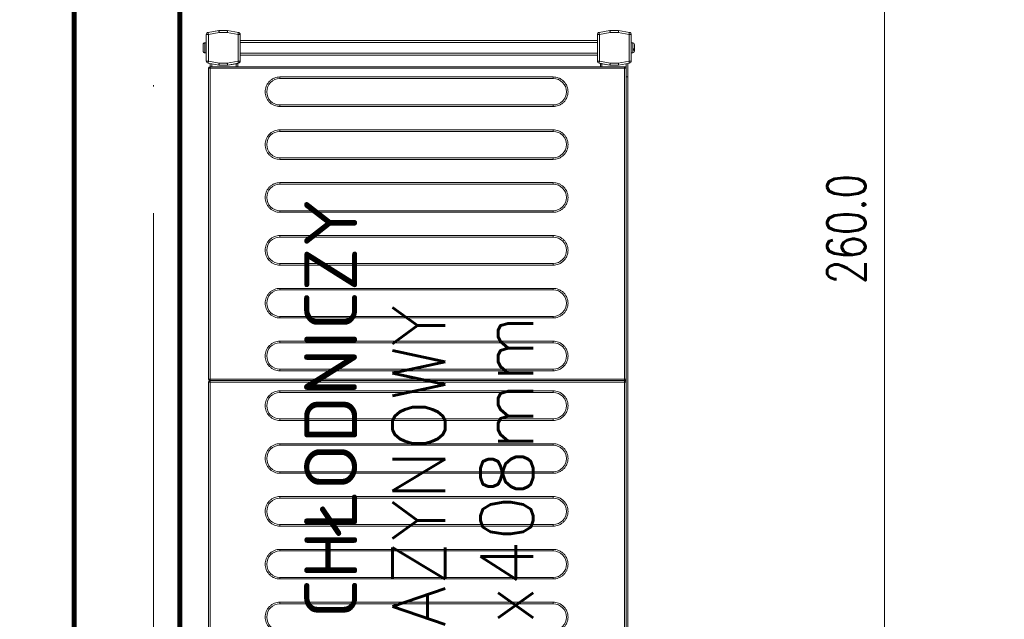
# Model space of a CAD drawing. Header units: millimetres. Extents: x -2074 to 12588, y -3630 to 101167.
# Tile 29 of 256: x 2197 to 2290, y -1550 to -1493. Entities that reach past the tile are written whole.
import ezdxf

# ---------------------------------------------------------------- set-up
doc = ezdxf.new("R2010")
doc.units = ezdxf.units.MM
doc.linetypes.add('ACAD_ISO10W100', pattern=[18, 12, -3, 0, -3])
for name, color, linetype, lineweight in [('SelinAr_BUD_osie', 8, 'ACAD_ISO10W100', 18), ('SelinAr_BUD_ściany', 7, 'Continuous', 25), ('SelinAr_WYP_komory', 8, 'Continuous', 18)]:
    doc.layers.add(name, color=color, linetype=linetype, lineweight=lineweight)
doc.styles.add('Arch-Dim', font='romans.shx', dxfattribs={"width": 0.75})
doc.styles.add('RomanS', font='romans.shx')
doc.dimstyles.new('Standard 50', dxfattribs={"dimscale": 20, "dimtxt": 0.18, "dimasz": 0.18, "dimexe": 0.18, "dimexo": 0.0625, "dimgap": 0.09, "dimtad": 1, "dimdec": 1, "dimzin": 0, "dimdsep": 46, "dimtxsty": 'Arch-Dim', "dimcen": 0.09, "dimclrd": 2, "dimclre": 2, "dimclrt": 1, "dimadec": 0, "dimazin": 0, "dimtfac": 1, "dimtdec": 1, "dimtofl": 0, "dimtmove": 0, "dimatfit": 3, "dimfxl": 0, "dimtolj": 1, "dimtzin": 0, "dimarcsym": 0})

# ---------------------------------------------------------------- blocks, each defined once
blk = doc.blocks.new('*D429')
at = {"color": 2, "lineweight": -2}
for p, q in [((41.25, 260), (80.249, 260)), ((76.649, 256.4), (76.649, 3.6)), ((41.25, 0), (80.249, 0))]:
    blk.add_line(p, q, dxfattribs=at)
at = {"color": 2}
for points in [[(76.049, 256.4), (77.249, 256.4), (76.649, 260)], [(76.049, 3.6), (77.249, 3.6), (76.649, 0)]]:
    blk.add_solid(points, dxfattribs=at)
at = {"layer": 'Defpoints', "color": 0}
for p in [(40, 260), (40, 0), (76.649, 0)]:
    blk.add_point(p, dxfattribs=at)
at = {"color": 1, "insert": (73.049, 130), "char_height": 3.6, "attachment_point": 5, "rotation": 90, "style": 'Arch-Dim'}
blk.add_mtext('\\A1;260.0', dxfattribs=at)
blk = doc.blocks.new('*U388')
at = {"ltscale": 4}
blk.add_line((0, 50), (0, -1730), dxfattribs=at)
blk = doc.blocks.new('*U450')
at = {"lineweight": 15}
for p, q in [((62.683, -0.515), (33.283, -0.515)), ((62.683, -0.665), (33.283, -0.665)), ((62.683, -0.515), (62.683, -0.559)), ((62.683, -0.559), (62.683, -0.665)), ((62.683, -39.865), (62.683, -0.665)), ((62.833, -0.665), (62.683, -0.665)), ((62.833, -39.865), (62.833, -0.665)), ((62.983, -0.665), (62.833, -0.665)), ((62.983, -0.559), (62.983, -0.515)), ((92.383, -0.515), (62.983, -0.515)), ((62.983, -0.665), (62.983, -0.559)), ((62.983, -0.665), (62.983, -39.865)), ((92.383, -0.665), (62.983, -0.665)), ((92.383, -0.515), (92.383, -0.559)), ((92.383, -0.559), (92.383, -0.665)), ((92.383, -39.865), (92.383, -0.665)), ((92.533, -0.665), (92.383, -0.665)), ((92.533, -39.865), (92.533, -0.665)), ((92.533, -0.675), (92.829, -0.675)), ((92.533, -0.825), (92.802, -0.825)), ((92.866, -0.465), (92.686, -1.483)), ((93.063, -0.5), (92.883, -1.517)), ((93.063, -0.3), (93.063, -0.5)), ((95.587, -0.3), (93.063, -0.3)), ((95.587, -0.5), (93.063, -0.5)), ((93.85, -0.15), (93.85, -0.3)), ((94.8, -0.15), (93.85, -0.15)), ((93.857, -0.12), (93.853, -0.12)), ((94.797, -0.12), (94.793, -0.12)), ((94.8, -0.3), (94.8, -0.15)), ((95.587, -0.5), (95.587, -0.3)), ((95.766, -1.517), (95.587, -0.5)), ((95.963, -1.483), (95.784, -0.465)), ((95.784, -0.465), (95.966, -1.5)), ((92.683, -1.5), (92.686, -1.483)), ((92.683, -1.517), (92.683, -1.5)), ((92.683, -1.517), (92.683, -2.3)), ((92.883, -1.517), (92.683, -1.517)), ((92.883, -1.517), (92.883, -2.283)), ((95.966, -1.517), (95.766, -1.517)), ((95.766, -2.283), (95.766, -1.517)), ((95.966, -1.5), (95.966, -2.3)), ((95.966, -2.3), (95.966, -1.517)), ((92.683, -2.375), (92.683, -2.3)), ((92.683, -2.3), (92.866, -3.335)), ((92.815, -3.125), (92.683, -2.375)), ((92.883, -2.283), (93.063, -3.3)), ((95.587, -3.3), (95.766, -2.283)), ((95.784, -3.335), (95.966, -2.3)), ((95.966, -2.3), (95.784, -3.335)), ((92.533, -3.125), (92.815, -3.125)), ((92.533, -3.275), (92.842, -3.275)), ((93.063, -3.3), (95.587, -3.3)), ((93.063, -3.3), (93.063, -3.5)), ((93.063, -3.5), (95.587, -3.5)), ((93.625, -37.291), (93.625, -3.5)), ((93.825, -37.291), (93.825, -3.5)), ((94.825, -37.291), (94.825, -3.5)), ((95.025, -37.291), (95.025, -3.5)), ((95.587, -3.5), (95.587, -3.3)), ((92.533, -37.575), (92.842, -37.575)), ((92.533, -37.725), (92.815, -37.725)), ((92.683, -38.475), (92.815, -37.725)), ((92.866, -37.457), (92.686, -38.474)), ((93.063, -37.491), (92.883, -38.509)), ((93.063, -37.291), (93.063, -37.491)), ((95.587, -37.291), (93.063, -37.291)), ((95.587, -37.491), (93.063, -37.491)), ((95.587, -37.491), (95.587, -37.291)), ((95.766, -38.509), (95.587, -37.491)), ((95.963, -38.474), (95.784, -37.457)), ((92.683, -38.5), (92.683, -38.475)), ((92.683, -38.499), (92.683, -38.5)), ((92.683, -38.5), (92.683, -38.509)), ((92.683, -38.509), (92.683, -39.291)), ((92.883, -38.509), (92.683, -38.509)), ((92.883, -38.509), (92.883, -39.274)), ((95.766, -39.274), (95.766, -38.509)), ((95.966, -38.509), (95.766, -38.509)), ((95.966, -38.5), (95.966, -38.498)), ((95.966, -39.3), (95.966, -38.5)), ((95.966, -39.291), (95.966, -38.509)), ((91.583, -40.025), (4.383, -40.025)), ((33.283, -39.865), (62.683, -39.865)), ((33.283, -40.015), (62.683, -40.015)), ((62.683, -39.865), (62.833, -39.865)), ((62.683, -40.012), (62.683, -39.865)), ((62.683, -40.015), (62.683, -40.012)), ((62.833, -39.865), (62.983, -39.865)), ((62.983, -39.865), (92.383, -39.865)), ((62.983, -39.865), (62.983, -40.012)), ((62.983, -40.012), (62.983, -40.015)), ((62.983, -40.015), (92.383, -40.015)), ((91.583, -40.015), (91.583, -40.025)), ((91.583, -40.025), (91.583, -40.175)), ((91.583, -40.025), (92.811, -40.025)), ((92.383, -39.865), (92.533, -39.865)), ((92.383, -40.012), (92.383, -39.865)), ((92.383, -40.015), (92.383, -40.012)), ((92.683, -39.291), (92.866, -40.326)), ((92.683, -39.291), (92.683, -39.3)), ((92.683, -39.3), (92.866, -40.335)), ((92.883, -39.274), (93.063, -40.291)), ((95.587, -40.291), (95.766, -39.274)), ((95.784, -40.326), (95.966, -39.291)), ((95.784, -40.335), (95.966, -39.3)), ((91.583, -40.175), (4.383, -40.175)), ((91.583, -40.175), (92.837, -40.175)), ((93.063, -40.291), (95.587, -40.291)), ((93.063, -40.291), (93.063, -40.491)), ((93.063, -40.491), (95.587, -40.491)), ((93.063, -40.5), (95.587, -40.5)), ((93.85, -40.5), (93.85, -40.65)), ((93.85, -40.65), (94.8, -40.65)), ((94.091, -40.68), (94.201, -40.68)), ((94.241, -40.8), (94.147, -40.8)), ((94.8, -40.65), (94.8, -40.5)), ((95.587, -40.491), (95.587, -40.291))]:
    blk.add_line(p, q, dxfattribs=at)
at = {"color": 253, "lineweight": 15}
for p, q in [((41.713, -7.265), (41.713, -33.115)), ((41.863, -7.265), (41.713, -7.265)), ((41.863, -7.265), (41.863, -33.115)), ((44.063, -33.115), (44.063, -7.265)), ((44.063, -7.265), (44.213, -7.265)), ((44.213, -33.115), (44.213, -7.265)), ((46.713, -7.265), (46.713, -33.115)), ((46.863, -7.265), (46.713, -7.265)), ((46.863, -7.265), (46.863, -33.115)), ((49.063, -33.115), (49.063, -7.265)), ((49.063, -7.265), (49.213, -7.265)), ((49.213, -33.115), (49.213, -7.265)), ((51.713, -7.265), (51.713, -33.115)), ((51.863, -7.265), (51.713, -7.265)), ((51.863, -7.265), (51.863, -33.115)), ((54.063, -33.115), (54.063, -7.265)), ((54.063, -7.265), (54.213, -7.265)), ((54.213, -33.115), (54.213, -7.265)), ((56.713, -7.265), (56.713, -33.115)), ((56.863, -7.265), (56.713, -7.265)), ((56.863, -7.265), (56.863, -33.115)), ((59.063, -33.115), (59.063, -7.265)), ((59.063, -7.265), (59.213, -7.265)), ((59.213, -33.115), (59.213, -7.265)), ((61.713, -7.265), (61.713, -33.115)), ((61.863, -7.265), (61.713, -7.265)), ((61.863, -7.265), (61.863, -33.115)), ((63.763, -33.115), (63.763, -7.265)), ((63.763, -7.265), (63.913, -7.265)), ((63.913, -33.115), (63.913, -7.265)), ((66.413, -7.265), (66.413, -33.115)), ((66.563, -7.265), (66.413, -7.265)), ((66.563, -7.265), (66.563, -33.115)), ((68.763, -33.115), (68.763, -7.265)), ((68.763, -7.265), (68.913, -7.265)), ((68.913, -33.115), (68.913, -7.265)), ((71.413, -7.265), (71.413, -33.115)), ((71.563, -7.265), (71.413, -7.265)), ((71.563, -7.265), (71.563, -33.115)), ((73.763, -33.115), (73.763, -7.265)), ((73.763, -7.265), (73.913, -7.265)), ((73.913, -33.115), (73.913, -7.265)), ((76.413, -7.265), (76.413, -33.115)), ((76.563, -7.265), (76.413, -7.265)), ((76.563, -7.265), (76.563, -33.115)), ((78.763, -33.115), (78.763, -7.265)), ((78.763, -7.265), (78.913, -7.265)), ((78.913, -33.115), (78.913, -7.265)), ((81.413, -7.265), (81.413, -33.115)), ((81.563, -7.265), (81.413, -7.265)), ((81.563, -7.265), (81.563, -33.115)), ((83.763, -33.115), (83.763, -7.265)), ((83.763, -7.265), (83.913, -7.265)), ((83.913, -33.115), (83.913, -7.265)), ((86.413, -7.265), (86.413, -33.115)), ((86.563, -7.265), (86.413, -7.265)), ((86.563, -7.265), (86.563, -33.115)), ((88.763, -33.115), (88.763, -7.265)), ((88.763, -7.265), (88.913, -7.265)), ((88.913, -33.115), (88.913, -7.265)), ((91.413, -7.265), (91.413, -33.115)), ((91.563, -7.265), (91.413, -7.265)), ((91.563, -7.265), (91.563, -33.115)), ((41.863, -33.115), (41.713, -33.115)), ((44.213, -33.115), (44.063, -33.115)), ((46.863, -33.115), (46.713, -33.115)), ((49.213, -33.115), (49.063, -33.115)), ((51.863, -33.115), (51.713, -33.115)), ((54.213, -33.115), (54.063, -33.115)), ((56.863, -33.115), (56.713, -33.115)), ((59.213, -33.115), (59.063, -33.115)), ((61.863, -33.115), (61.713, -33.115)), ((63.913, -33.115), (63.763, -33.115)), ((66.563, -33.115), (66.413, -33.115)), ((68.913, -33.115), (68.763, -33.115)), ((71.563, -33.115), (71.413, -33.115)), ((73.913, -33.115), (73.763, -33.115)), ((76.563, -33.115), (76.413, -33.115)), ((78.913, -33.115), (78.763, -33.115)), ((81.563, -33.115), (81.413, -33.115)), ((83.913, -33.115), (83.763, -33.115)), ((86.563, -33.115), (86.413, -33.115)), ((88.913, -33.115), (88.763, -33.115)), ((91.563, -33.115), (91.413, -33.115))]:
    blk.add_line(p, q, dxfattribs=at)
at = {"lineweight": 15, "flags": 128}
for points in [[(93.063, -0.5), (93.024, -0.493), (92.987, -0.487), (92.953, -0.481), (92.923, -0.475), (92.899, -0.471), (92.881, -0.468), (92.869, -0.466), (92.866, -0.465)], [(95.784, -0.465), (95.78, -0.466), (95.769, -0.468), (95.751, -0.471), (95.726, -0.475), (95.696, -0.481), (95.662, -0.487), (95.625, -0.493), (95.587, -0.5)], [(92.686, -1.483), (92.69, -1.483), (92.701, -1.485), (92.719, -1.489), (92.744, -1.493), (92.774, -1.498), (92.808, -1.504), (92.845, -1.511), (92.883, -1.517)], [(95.766, -1.517), (95.805, -1.511), (95.842, -1.504), (95.876, -1.498), (95.906, -1.493), (95.93, -1.489), (95.948, -1.485), (95.96, -1.483), (95.963, -1.483)], [(92.883, -2.283), (92.844, -2.286), (92.807, -2.289), (92.772, -2.292), (92.742, -2.295), (92.717, -2.297), (92.698, -2.299), (92.687, -2.3), (92.683, -2.3)], [(95.966, -2.3), (95.963, -2.3), (95.954, -2.299), (95.94, -2.298), (95.92, -2.296), (95.895, -2.294), (95.866, -2.291), (95.835, -2.288), (95.801, -2.286), (95.766, -2.283)], [(92.842, -3.275), (92.841, -3.272), (92.84, -3.264), (92.837, -3.25), (92.834, -3.231), (92.83, -3.208), (92.826, -3.182), (92.821, -3.154), (92.815, -3.125)], [(92.866, -3.335), (92.869, -3.334), (92.881, -3.332), (92.899, -3.329), (92.923, -3.325), (92.953, -3.319), (92.987, -3.313), (93.024, -3.307), (93.063, -3.3)], [(95.587, -3.3), (95.625, -3.307), (95.662, -3.313), (95.696, -3.319), (95.726, -3.325), (95.751, -3.329), (95.769, -3.332), (95.78, -3.334), (95.784, -3.335)], [(92.815, -37.725), (92.821, -37.696), (92.826, -37.668), (92.83, -37.642), (92.834, -37.619), (92.837, -37.6), (92.84, -37.586), (92.841, -37.578), (92.842, -37.575)], [(93.063, -37.491), (93.024, -37.484), (92.987, -37.478), (92.953, -37.472), (92.923, -37.467), (92.899, -37.462), (92.881, -37.459), (92.869, -37.457), (92.866, -37.457)], [(95.784, -37.457), (95.78, -37.457), (95.769, -37.459), (95.751, -37.462), (95.726, -37.467), (95.696, -37.472), (95.662, -37.478), (95.625, -37.484), (95.587, -37.491)], [(92.686, -38.474), (92.69, -38.475), (92.701, -38.477), (92.719, -38.48), (92.744, -38.484), (92.774, -38.489), (92.808, -38.495), (92.845, -38.502), (92.883, -38.509)], [(95.766, -38.509), (95.805, -38.502), (95.842, -38.495), (95.876, -38.489), (95.906, -38.484), (95.93, -38.48), (95.948, -38.477), (95.96, -38.475), (95.963, -38.474)], [(92.883, -39.274), (92.844, -39.277), (92.807, -39.28), (92.772, -39.283), (92.742, -39.286), (92.717, -39.288), (92.698, -39.29), (92.687, -39.291), (92.683, -39.291)], [(95.966, -39.291), (95.963, -39.291), (95.954, -39.29), (95.94, -39.289), (95.92, -39.287), (95.895, -39.285), (95.866, -39.283), (95.835, -39.28), (95.801, -39.277), (95.766, -39.274)], [(92.866, -40.326), (92.869, -40.325), (92.881, -40.323), (92.899, -40.32), (92.923, -40.316), (92.953, -40.311), (92.987, -40.305), (93.024, -40.298), (93.063, -40.291)], [(95.587, -40.291), (95.625, -40.298), (95.662, -40.305), (95.696, -40.311), (95.726, -40.316), (95.751, -40.32), (95.769, -40.323), (95.78, -40.325), (95.784, -40.326)]]:
    blk.add_lwpolyline(points, dxfattribs=at)
at = {"lineweight": 15}
for centre, radius, start, end in [((62.683, -0.665), 0.15, 0, 90), ((62.983, -0.665), 0.15, 90, 180), ((92.383, -0.665), 0.15, 0, 90), ((93.063, -0.5), 0.2, 90, 170), ((94, -0.15), 0.15, 168.46304, 180), ((94.65, -0.15), 0.15, 0, 11.53696), ((95.587, -0.5), 0.2, 10, 90), ((95.587, -0.5), 0.2, 10, 90), ((92.883, -1.517), 0.2, 170, 180), ((95.766, -1.517), 0.2, 0, 10), ((93.063, -3.3), 0.2, 190, 270), ((95.587, -3.3), 0.2, 270, 350), ((93.063, -37.491), 0.2, 90, 170), ((95.587, -37.491), 0.2, 10, 90), ((92.883, -38.509), 0.2, 170, 180), ((95.766, -38.509), 0.2, 0, 10), ((93.063, -40.291), 0.2, 190, 270), ((93.063, -40.3), 0.2, 190, 270), ((94, -40.65), 0.15, 180, 270), ((94.65, -40.65), 0.15, 270, 0), ((95.587, -40.291), 0.2, 270, 350), ((95.587, -40.3), 0.2, 270, 350)]:
    blk.add_arc(centre, radius, start, end, dxfattribs=at)
at = {"color": 253, "lineweight": 15}
for centre, start, end in [((40.463, -7.265), 0, 180), ((45.463, -7.265), 0, 180), ((50.463, -7.265), 0, 180), ((55.463, -7.265), 0, 180), ((60.463, -7.265), 0, 180), ((65.163, -7.265), 0, 180), ((70.163, -7.265), 0, 180), ((75.163, -7.265), 0, 180), ((80.163, -7.265), 0, 180), ((85.163, -7.265), 0, 180), ((90.163, -7.265), 0, 180), ((40.463, -33.115), 180, 0), ((45.463, -33.115), 180, 0), ((50.463, -33.115), 180, 0), ((55.463, -33.115), 180, 0), ((60.463, -33.115), 180, 0), ((65.163, -33.115), 180, 0), ((70.163, -33.115), 180, 0), ((75.163, -33.115), 180, 0), ((80.163, -33.115), 180, 0), ((85.163, -33.115), 180, 0), ((90.163, -33.115), 180, 0)]:
    blk.add_arc(centre, 1.25, start, end, dxfattribs=at)
at = {"lineweight": 15}
for points, knots in [([(94.005, 0), (93.988, -0.002), (93.954, -0.005), (93.908, -0.031), (93.872, -0.07), (93.862, -0.103), (93.857, -0.12)], [0, 0, 0, 0, 0.250199, 0.50053, 0.748141, 1, 1, 1, 1]), ([(94.644, 0), (94.634, 0), (94.613, 0), (94.536, 0), (94.436, 0), (94.325, 0), (94.213, 0), (94.113, 0), (94.037, 0), (94.016, 0), (94.005, 0)], [0, 0, 0, 0, 0.1211749, 0.2500039, 0.3788261, 0.500001, 0.6211758, 0.749998, 0.8788228, 1, 1, 1, 1]), ([(94.793, -0.12), (94.788, -0.104), (94.778, -0.072), (94.744, -0.033), (94.698, -0.006), (94.663, -0.002), (94.644, 0)], [0, 0, 0, 0, 0.243643, 0.48725, 0.731966, 1, 1, 1, 1]), ([(62.683, -40.012), (62.693, -40.011), (62.714, -40.009), (62.743, -40), (62.77, -39.985), (62.8, -39.96), (62.828, -39.92), (62.831, -39.882), (62.833, -39.863)], [0, 0, 0, 0, 0.130758, 0.260025, 0.387956, 0.514571, 0.761733, 1, 1, 1, 1]), ([(62.833, -39.863), (62.835, -39.882), (62.839, -39.92), (62.867, -39.96), (62.897, -39.985), (62.923, -40), (62.953, -40.009), (62.973, -40.011), (62.983, -40.012)], [0, 0, 0, 0, 0.238267, 0.485429, 0.612044, 0.739975, 0.869242, 1, 1, 1, 1]), ([(92.383, -40.012), (92.393, -40.011), (92.414, -40.009), (92.443, -40), (92.47, -39.985), (92.5, -39.96), (92.528, -39.92), (92.531, -39.882), (92.533, -39.863)], [0, 0, 0, 0, 0.130758, 0.260025, 0.387956, 0.514571, 0.761733, 1, 1, 1, 1]), ([(94.045, -40.8), (94.052, -40.8), (94.074, -40.8), (94.117, -40.8), (94.147, -40.8)], [0, 0, 0, 0, 0.31193, 1, 1, 1, 1]), ([(94.147, -40.8), (94.141, -40.798), (94.128, -40.795), (94.11, -40.769), (94.097, -40.73), (94.093, -40.697), (94.091, -40.68)], [0, 0, 0, 0, 0.25022, 0.500537, 0.748162, 1, 1, 1, 1]), ([(94.201, -40.68), (94.203, -40.696), (94.207, -40.728), (94.22, -40.767), (94.238, -40.794), (94.251, -40.798), (94.258, -40.8)], [0, 0, 0, 0, 0.243636, 0.487266, 0.731973, 1, 1, 1, 1]), ([(94.258, -40.8), (94.295, -40.8), (94.37, -40.8), (94.48, -40.8), (94.572, -40.8), (94.629, -40.8), (94.654, -40.8), (94.648, -40.8), (94.647, -40.8)], [0, 0, 0, 0, 0.188947, 0.389814, 0.590685, 0.779624, 0.968578, 1, 1, 1, 1])]:
    blk.add_open_spline(points, degree=3, knots=knots, dxfattribs=at)
at = {"color": 253, "lineweight": 15}
for points, knots in [([(39.063, -7.265), (39.068, -7.18), (39.077, -7.004), (39.155, -6.743), (39.284, -6.492), (39.466, -6.268), (39.69, -6.086), (39.941, -5.956), (40.202, -5.881), (40.463, -5.857), (40.724, -5.881), (40.985, -5.956), (41.236, -6.086), (41.46, -6.268), (41.642, -6.492), (41.771, -6.743), (41.849, -7.004), (41.859, -7.18), (41.863, -7.265)], [0, 0, 0, 0, 0.058258, 0.120006, 0.18432, 0.25, 0.31568, 0.379994, 0.441742, 0.5, 0.558258, 0.620005, 0.68432, 0.75, 0.81568, 0.879994, 0.941742, 1, 1, 1, 1]), ([(44.063, -7.265), (44.068, -7.18), (44.077, -7.004), (44.155, -6.743), (44.284, -6.492), (44.466, -6.268), (44.69, -6.086), (44.941, -5.956), (45.202, -5.881), (45.463, -5.857), (45.724, -5.881), (45.985, -5.956), (46.236, -6.086), (46.46, -6.268), (46.642, -6.492), (46.771, -6.743), (46.849, -7.004), (46.859, -7.18), (46.863, -7.265)], [0, 0, 0, 0, 0.058258, 0.120006, 0.18432, 0.25, 0.31568, 0.379994, 0.441742, 0.5, 0.558258, 0.620006, 0.68432, 0.75, 0.81568, 0.879994, 0.941742, 1, 1, 1, 1]), ([(49.063, -7.265), (49.068, -7.18), (49.077, -7.004), (49.155, -6.743), (49.284, -6.492), (49.466, -6.268), (49.69, -6.086), (49.941, -5.956), (50.202, -5.881), (50.463, -5.857), (50.724, -5.881), (50.985, -5.956), (51.236, -6.086), (51.46, -6.268), (51.642, -6.492), (51.771, -6.743), (51.849, -7.004), (51.859, -7.18), (51.863, -7.265)], [0, 0, 0, 0, 0.058258, 0.120006, 0.18432, 0.25, 0.31568, 0.379995, 0.441742, 0.5, 0.558258, 0.620005, 0.68432, 0.75, 0.81568, 0.879994, 0.941742, 1, 1, 1, 1]), ([(54.063, -7.265), (54.068, -7.18), (54.077, -7.004), (54.155, -6.743), (54.284, -6.492), (54.466, -6.268), (54.69, -6.086), (54.941, -5.956), (55.202, -5.881), (55.463, -5.857), (55.724, -5.881), (55.985, -5.956), (56.236, -6.086), (56.46, -6.268), (56.642, -6.492), (56.771, -6.743), (56.849, -7.004), (56.859, -7.18), (56.863, -7.265)], [0, 0, 0, 0, 0.058258, 0.120006, 0.18432, 0.25, 0.31568, 0.379994, 0.441742, 0.5, 0.558258, 0.620006, 0.68432, 0.75, 0.81568, 0.879994, 0.941742, 1, 1, 1, 1]), ([(59.063, -7.265), (59.068, -7.18), (59.077, -7.004), (59.155, -6.743), (59.284, -6.492), (59.466, -6.268), (59.69, -6.086), (59.941, -5.956), (60.202, -5.881), (60.463, -5.857), (60.724, -5.881), (60.985, -5.956), (61.236, -6.086), (61.46, -6.268), (61.642, -6.492), (61.771, -6.743), (61.849, -7.004), (61.859, -7.18), (61.863, -7.265)], [0, 0, 0, 0, 0.058258, 0.120006, 0.18432, 0.25, 0.31568, 0.379995, 0.441742, 0.5, 0.558258, 0.620006, 0.68432, 0.75, 0.81568, 0.879994, 0.941742, 1, 1, 1, 1]), ([(63.763, -7.265), (63.768, -7.18), (63.777, -7.004), (63.855, -6.743), (63.984, -6.492), (64.166, -6.268), (64.39, -6.086), (64.641, -5.956), (64.902, -5.881), (65.163, -5.857), (65.424, -5.881), (65.685, -5.956), (65.936, -6.086), (66.16, -6.268), (66.342, -6.492), (66.471, -6.743), (66.549, -7.004), (66.559, -7.18), (66.563, -7.265)], [0, 0, 0, 0, 0.058258, 0.120006, 0.18432, 0.25, 0.315679, 0.379994, 0.441742, 0.500001, 0.558258, 0.620006, 0.684321, 0.75, 0.81568, 0.879994, 0.941742, 1, 1, 1, 1]), ([(68.763, -7.265), (68.768, -7.18), (68.777, -7.004), (68.855, -6.743), (68.984, -6.492), (69.166, -6.268), (69.39, -6.086), (69.641, -5.956), (69.902, -5.881), (70.163, -5.857), (70.424, -5.881), (70.685, -5.956), (70.936, -6.086), (71.16, -6.268), (71.342, -6.492), (71.471, -6.743), (71.549, -7.004), (71.559, -7.18), (71.563, -7.265)], [0, 0, 0, 0, 0.058258, 0.120006, 0.18432, 0.25, 0.31568, 0.379995, 0.441742, 0.5, 0.558258, 0.620006, 0.68432, 0.75, 0.81568, 0.879994, 0.941742, 1, 1, 1, 1]), ([(73.763, -7.265), (73.768, -7.18), (73.777, -7.004), (73.855, -6.743), (73.984, -6.492), (74.166, -6.268), (74.39, -6.086), (74.641, -5.956), (74.902, -5.881), (75.163, -5.857), (75.424, -5.881), (75.685, -5.956), (75.936, -6.086), (76.16, -6.268), (76.342, -6.492), (76.471, -6.743), (76.549, -7.004), (76.559, -7.18), (76.563, -7.265)], [0, 0, 0, 0, 0.058258, 0.120006, 0.184321, 0.25, 0.31568, 0.379995, 0.441741, 0.5, 0.558258, 0.620006, 0.68432, 0.75, 0.815679, 0.879994, 0.941742, 1, 1, 1, 1]), ([(78.763, -7.265), (78.768, -7.18), (78.777, -7.004), (78.855, -6.743), (78.984, -6.492), (79.166, -6.268), (79.39, -6.086), (79.641, -5.956), (79.902, -5.881), (80.163, -5.857), (80.424, -5.881), (80.685, -5.956), (80.936, -6.086), (81.16, -6.268), (81.342, -6.492), (81.471, -6.743), (81.549, -7.004), (81.559, -7.18), (81.563, -7.265)], [0, 0, 0, 0, 0.058258, 0.120006, 0.184321, 0.25, 0.31568, 0.379994, 0.441742, 0.5, 0.558259, 0.620005, 0.68432, 0.75, 0.815679, 0.879994, 0.941742, 1, 1, 1, 1]), ([(83.763, -7.265), (83.768, -7.18), (83.777, -7.004), (83.855, -6.743), (83.984, -6.492), (84.166, -6.268), (84.39, -6.086), (84.641, -5.956), (84.902, -5.881), (85.163, -5.857), (85.424, -5.881), (85.685, -5.956), (85.936, -6.086), (86.16, -6.268), (86.342, -6.492), (86.471, -6.743), (86.549, -7.004), (86.559, -7.18), (86.563, -7.265)], [0, 0, 0, 0, 0.058258, 0.120006, 0.18432, 0.25, 0.31568, 0.379994, 0.441742, 0.5, 0.558258, 0.620005, 0.68432, 0.75, 0.81568, 0.879994, 0.941742, 1, 1, 1, 1]), ([(88.763, -7.265), (88.768, -7.18), (88.777, -7.004), (88.855, -6.743), (88.984, -6.492), (89.166, -6.268), (89.39, -6.086), (89.641, -5.956), (89.902, -5.881), (90.163, -5.857), (90.424, -5.881), (90.685, -5.956), (90.936, -6.086), (91.16, -6.268), (91.342, -6.492), (91.471, -6.743), (91.549, -7.004), (91.559, -7.18), (91.563, -7.265)], [0, 0, 0, 0, 0.058258, 0.120006, 0.18432, 0.25, 0.315679, 0.379994, 0.441742, 0.500001, 0.558258, 0.620006, 0.684321, 0.75, 0.81568, 0.879994, 0.941742, 1, 1, 1, 1]), ([(41.863, -33.115), (41.859, -33.2), (41.849, -33.376), (41.771, -33.637), (41.642, -33.888), (41.46, -34.112), (41.236, -34.294), (40.985, -34.424), (40.724, -34.499), (40.463, -34.523), (40.202, -34.499), (39.941, -34.424), (39.69, -34.294), (39.466, -34.112), (39.284, -33.888), (39.155, -33.637), (39.077, -33.376), (39.068, -33.2), (39.063, -33.115)], [0, 0, 0, 0, 0.058258, 0.120005, 0.18432, 0.25, 0.315679, 0.379995, 0.441742, 0.5, 0.558258, 0.620006, 0.68432, 0.75, 0.81568, 0.879994, 0.941742, 1, 1, 1, 1]), ([(46.863, -33.115), (46.859, -33.2), (46.849, -33.376), (46.771, -33.637), (46.642, -33.888), (46.46, -34.112), (46.236, -34.294), (45.985, -34.424), (45.724, -34.499), (45.463, -34.523), (45.202, -34.499), (44.941, -34.424), (44.69, -34.294), (44.466, -34.112), (44.284, -33.888), (44.155, -33.637), (44.077, -33.376), (44.068, -33.2), (44.063, -33.115)], [0, 0, 0, 0, 0.058258, 0.120006, 0.18432, 0.25, 0.31568, 0.379994, 0.441742, 0.5, 0.558258, 0.620006, 0.68432, 0.75, 0.81568, 0.879994, 0.941742, 1, 1, 1, 1]), ([(51.863, -33.115), (51.859, -33.2), (51.849, -33.376), (51.771, -33.637), (51.642, -33.888), (51.46, -34.112), (51.236, -34.294), (50.985, -34.424), (50.724, -34.499), (50.463, -34.523), (50.202, -34.499), (49.941, -34.424), (49.69, -34.294), (49.466, -34.112), (49.284, -33.888), (49.155, -33.637), (49.077, -33.376), (49.068, -33.2), (49.063, -33.115)], [0, 0, 0, 0, 0.058258, 0.120006, 0.18432, 0.25, 0.315679, 0.379995, 0.441742, 0.5, 0.558258, 0.620005, 0.684321, 0.75, 0.81568, 0.879994, 0.941742, 1, 1, 1, 1]), ([(56.863, -33.115), (56.859, -33.2), (56.849, -33.376), (56.771, -33.637), (56.642, -33.888), (56.46, -34.112), (56.236, -34.294), (55.985, -34.424), (55.724, -34.499), (55.463, -34.523), (55.202, -34.499), (54.941, -34.424), (54.69, -34.294), (54.466, -34.112), (54.284, -33.888), (54.155, -33.637), (54.077, -33.376), (54.068, -33.2), (54.063, -33.115)], [0, 0, 0, 0, 0.058258, 0.120006, 0.18432, 0.25, 0.31568, 0.379994, 0.441742, 0.5, 0.558258, 0.620006, 0.68432, 0.75, 0.81568, 0.879994, 0.941742, 1, 1, 1, 1]), ([(61.863, -33.115), (61.859, -33.2), (61.849, -33.376), (61.771, -33.637), (61.642, -33.888), (61.46, -34.112), (61.236, -34.294), (60.985, -34.424), (60.724, -34.499), (60.463, -34.523), (60.202, -34.499), (59.941, -34.424), (59.69, -34.294), (59.466, -34.112), (59.284, -33.888), (59.155, -33.637), (59.077, -33.376), (59.068, -33.2), (59.063, -33.115)], [0, 0, 0, 0, 0.058258, 0.120005, 0.18432, 0.25, 0.31568, 0.379994, 0.441742, 0.5, 0.558258, 0.620005, 0.684321, 0.75, 0.81568, 0.879995, 0.941742, 1, 1, 1, 1]), ([(66.563, -33.115), (66.559, -33.2), (66.549, -33.376), (66.471, -33.637), (66.342, -33.888), (66.16, -34.112), (65.936, -34.294), (65.685, -34.424), (65.424, -34.499), (65.163, -34.523), (64.902, -34.499), (64.641, -34.424), (64.39, -34.294), (64.166, -34.112), (63.984, -33.888), (63.855, -33.637), (63.777, -33.376), (63.768, -33.2), (63.763, -33.115)], [0, 0, 0, 0, 0.058258, 0.120006, 0.18432, 0.25, 0.315679, 0.379994, 0.441742, 0.499999, 0.558258, 0.620006, 0.684321, 0.75, 0.81568, 0.879994, 0.941742, 1, 1, 1, 1]), ([(71.563, -33.115), (71.559, -33.2), (71.549, -33.376), (71.471, -33.637), (71.342, -33.888), (71.16, -34.112), (70.936, -34.294), (70.685, -34.424), (70.424, -34.499), (70.163, -34.523), (69.902, -34.499), (69.641, -34.424), (69.39, -34.294), (69.166, -34.112), (68.984, -33.888), (68.855, -33.637), (68.777, -33.376), (68.768, -33.2), (68.763, -33.115)], [0, 0, 0, 0, 0.058258, 0.120005, 0.18432, 0.25, 0.31568, 0.379994, 0.441742, 0.5, 0.558258, 0.620005, 0.684321, 0.75, 0.81568, 0.879994, 0.941742, 1, 1, 1, 1]), ([(76.563, -33.115), (76.559, -33.2), (76.549, -33.376), (76.471, -33.637), (76.342, -33.888), (76.16, -34.112), (75.936, -34.294), (75.685, -34.424), (75.424, -34.499), (75.163, -34.523), (74.902, -34.499), (74.641, -34.424), (74.39, -34.294), (74.166, -34.112), (73.984, -33.888), (73.855, -33.637), (73.777, -33.376), (73.768, -33.2), (73.763, -33.115)], [0, 0, 0, 0, 0.058258, 0.120005, 0.184321, 0.25, 0.31568, 0.379994, 0.441742, 0.5, 0.558259, 0.620005, 0.68432, 0.75, 0.815679, 0.879995, 0.941742, 1, 1, 1, 1]), ([(81.563, -33.115), (81.559, -33.2), (81.549, -33.376), (81.471, -33.637), (81.342, -33.888), (81.16, -34.112), (80.936, -34.294), (80.685, -34.424), (80.424, -34.499), (80.163, -34.523), (79.902, -34.499), (79.641, -34.424), (79.39, -34.294), (79.166, -34.112), (78.984, -33.888), (78.855, -33.637), (78.777, -33.376), (78.768, -33.2), (78.763, -33.115)], [0, 0, 0, 0, 0.058258, 0.120005, 0.184321, 0.25, 0.31568, 0.379995, 0.441741, 0.5, 0.558258, 0.620006, 0.68432, 0.75, 0.815679, 0.879995, 0.941742, 1, 1, 1, 1]), ([(86.563, -33.115), (86.559, -33.2), (86.549, -33.376), (86.471, -33.637), (86.342, -33.888), (86.16, -34.112), (85.936, -34.294), (85.685, -34.424), (85.424, -34.499), (85.163, -34.523), (84.902, -34.499), (84.641, -34.424), (84.39, -34.294), (84.166, -34.112), (83.984, -33.888), (83.855, -33.637), (83.777, -33.376), (83.768, -33.2), (83.763, -33.115)], [0, 0, 0, 0, 0.058258, 0.120006, 0.18432, 0.25, 0.315679, 0.379995, 0.441742, 0.5, 0.558258, 0.620006, 0.68432, 0.75, 0.81568, 0.879995, 0.941742, 1, 1, 1, 1]), ([(91.563, -33.115), (91.559, -33.2), (91.549, -33.376), (91.471, -33.637), (91.342, -33.888), (91.16, -34.112), (90.936, -34.294), (90.685, -34.424), (90.424, -34.499), (90.163, -34.523), (89.902, -34.499), (89.641, -34.424), (89.39, -34.294), (89.166, -34.112), (88.984, -33.888), (88.855, -33.637), (88.777, -33.376), (88.768, -33.2), (88.763, -33.115)], [0, 0, 0, 0, 0.058258, 0.120006, 0.18432, 0.25, 0.315679, 0.379994, 0.441742, 0.499999, 0.558258, 0.620006, 0.684321, 0.75, 0.81568, 0.879994, 0.941742, 1, 1, 1, 1])]:
    blk.add_open_spline(points, degree=3, knots=knots, dxfattribs=at)
at = {"insert": (48, -20.4), "char_height": 5, "width": 96, "attachment_point": 5, "style": 'RomanS'}
blk.add_mtext('REGAŁ CHŁODNICZY MAGAZYNOWY\\P960x408mm', dxfattribs=at)
blk = doc.blocks.new('*U428')
at = {"const_width": 0.5}
blk.add_lwpolyline([(125, 250), (125, 260), (180, 260), (180, 0), (0, 0), (0, 260), (55, 260), (55, 250), (10, 250), (10, 10), (170, 10), (170, 250)], close=True, dxfattribs=at)
dim = blk.add_linear_dim(base=(76.649, 0), p1=(40, 260), p2=(40, 0), angle=90, dimstyle='Standard 50', override={"dimfxl": 50, "dimfxlon": 1})
dim.commit()
dim.dimension.update_dxf_attribs({"geometry": '*D429', "text_midpoint": (73.049, 130)})
blk = doc.blocks.new('ewerwerwerwe')
at = {"layer": 'SelinAr_BUD_ściany'}
blk.add_lwpolyline([(2103.157, 1344.741), (2103.157, 1357.241), (2192.157, 1357.241), (2192.157, 1447.241), (2112.157, 1447.241), (2112.157, 1457.241), (2192.157, 1457.241), (2192.157, 1617.241), (2202.157, 1617.241), (2202.157, 1357.241), (2557.157, 1357.241), (2557.157, 1565.241), (2567.157, 1565.241)], dxfattribs=at)
at = {"layer": 'SelinAr_BUD_osie'}
blk.add_blockref('*U388', (2209.657, 2159.741), dxfattribs=at)
at = {"layer": 'SelinAr_WYP_komory'}
blk.add_blockref('*U428', (2202.157, 1357.241), dxfattribs=at)
at = {"layer": 'SelinAr_WYP_komory', "linetype": 'Continuous', "lineweight": 25, "rotation": 90}
blk.add_blockref('*U450', (2214.362, 1410.068), dxfattribs=at)

msp = doc.modelspace()

# ---------------------------------------------------------------- block references
msp.add_blockref('ewerwerwerwe', (0, -3000))

doc.saveas('drawing.dxf')
